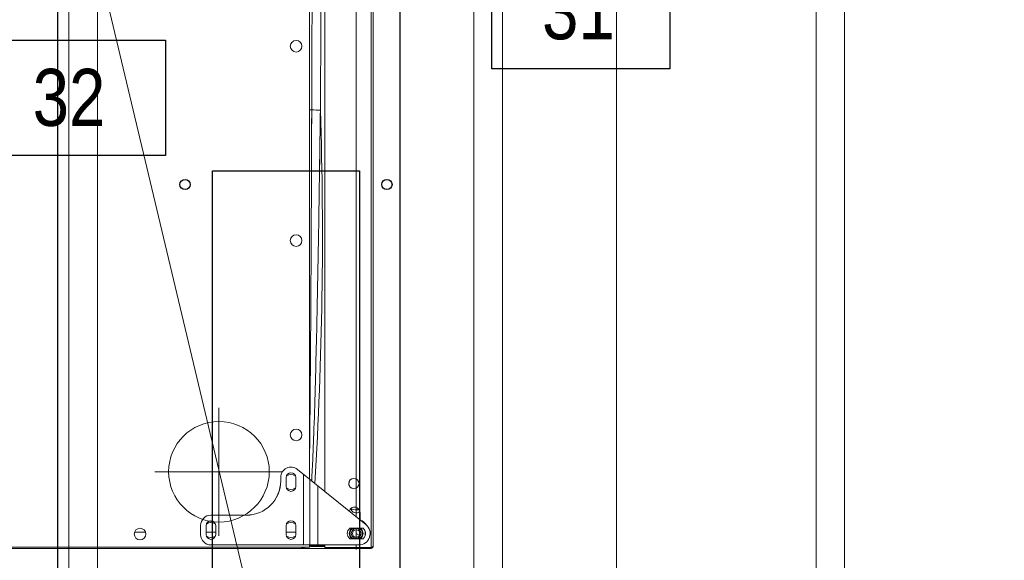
# Model space of a CAD drawing. Header units: millimetres. Extents: x -125266 to 274256, y -711690 to -301689.
# Tile 220 of 256: x -60643 to -59780, y -350043 to -349569. Entities that reach past the tile are written whole.
import ezdxf

# ---------------------------------------------------------------- set-up
doc = ezdxf.new("R2010")
doc.units = ezdxf.units.MM
for name, color, linetype, lineweight in [('ARCH', 7, 'Continuous', 0), ('Equipment', 8, 'Continuous', 0), ('HOOD', 6, 'Continuous', 0), ('Legend', 5, 'Continuous', 0), ('MEPTEK HVAC-Kitchen Exhaust Air Duct', 30, 'Continuous', 30), ('MEPTEK-TEXT1', 7, 'Continuous', 30)]:
    doc.layers.add(name, color=color, linetype=linetype, lineweight=lineweight)
for name, color, linetype in [('Equip Code', 1, 'Continuous'), ('Hoods', 2, 'Continuous'), ('Light Equipment', 8, 'Continuous'), ('Model_Top', 7, 'Continuous')]:
    doc.layers.add(name, color=color, linetype=linetype)
doc.styles.get("Standard").update_dxf_attribs({"font": 'ARIALN.TTF'})

# ---------------------------------------------------------------- blocks, each defined once
blk = doc.blocks.new('A$Cd2e81cef')
at = {"layer": 'Equipment', "lineweight": 0}
for p, q in [((846.1, 1288.14), (846.1, 573.25)), ((847, 1211.06), (847, 574.16)), ((832.97, 716.83), (832.97, 726.58)), ((779.84, 652.54), (779.84, 708.65)), ((834.97, 668.58), (826.95, 668.58)), ((817.93, 659.56), (817.93, 628.48)), ((826.95, 663.72), (834.97, 663.72)), ((832.97, 655.4), (832.97, 663.72)), ((843.99, 530), (843.99, 659.56)), ((779.84, 652.54), (723.73, 652.54)), ((779.84, 652.54), (835.95, 652.54)), ((779.84, 652.54), (779.84, 596.43)), ((834.97, 655.4), (826.95, 655.4)), ((787.86, 598.41), (784.85, 598.41)), ((784.85, 593.55), (792.87, 593.55)), ((826.95, 593.55), (834.97, 593.55)), ((832.97, 585.23), (832.97, 593.55)), ((777.83, 583.73), (826.16, 523.71)), ((843.99, 578.37), (782.15, 578.37)), ((792.87, 585.23), (784.85, 585.23)), ((834.97, 585.23), (826.95, 585.23)), ((786.27, 573.25), (0.9, 573.25)), ((843.99, 572.79), (786.64, 572.79)), ((846.1, 573.25), (843.99, 573.25)), ((843.99, 572.65), (844.49, 572.65)), ((843.99, 572.35), (845.33, 572.35)), ((844.49, 559.6), (844.49, 573.25)), ((844.49, 570.35), (845, 570.35)), ((844.52, 572.35), (844.53, 572.35)), ((845, 559.6), (845, 572.35)), ((845.33, 559.6), (845.33, 572.35)), ((847, 577.36), (846.1, 577.36)), ((847, 524.89), (847, 574.16)), ((843.99, 565.93), (792.17, 565.93)), ((797.27, 559.6), (302.55, 559.6)), ((846.16, 559.6), (843.99, 559.6)), ((846.16, 559.6), (846.16, 519.23)), ((847, 559.45), (847, 519.23)), ((788.28, 538.36), (791.53, 538.56)), ((829.41, 537.93), (829.41, 526.08)), ((829.56, 528.17), (829.56, 536.35)), ((838.38, 528.17), (838.38, 536.35)), ((838.53, 526.08), (838.53, 537.93)), ((819.28, 532.26), (301.71, 532.26)), ((822.11, 528.75), (815.93, 528.75)), ((838.53, 532.26), (829.41, 532.26)), ((833.97, 532.26), (835.5, 529.6)), ((847.99, 532.26), (843.99, 532.26)), ((302.55, 519.23), (846.16, 519.23)), ((847, 524.89), (846.16, 524.89)), ((845, 517.22), (303.72, 517.22))]:
    blk.add_line(p, q, dxfattribs=at)
blk.add_lwpolyline([(846.16, 522.11), (846.24, 522.24), (846.37, 522.45), (846.48, 522.67), (846.59, 522.9), (846.68, 523.13), (846.76, 523.37), (846.83, 523.61), (846.89, 523.85), (846.94, 524.09), (846.97, 524.34), (846.98, 524.48)], dxfattribs=at)
for centre, radius in [((834.47, 721.7), 5.1), ((779.84, 652.54), 44.1), ((406.76, 584.88), 5.1), ((577.16, 584.88), 5.1), ((747.57, 584.88), 5.1), ((790.17, 534.26), 4.52), ((833.97, 532.26), 4.26), ((833.97, 532.26), 3.26)]:
    blk.add_circle(centre, radius, dxfattribs=at)
for centre, radius, start, end in [((826.95, 659.56), 9.02, 90, 180), ((834.97, 659.56), 9.02, 0, 90), ((826.95, 659.56), 4.16, 90, 270), ((830.96, 659.56), 6.52, 143.50731, 216.49269), ((834.97, 659.56), 4.16, 270, 90), ((830.96, 659.56), 6.52, 323.50731, 36.49269), ((787.86, 628.48), 30.07, 270, 0), ((784.85, 589.39), 9.02, 90, 218.84567), ((784.85, 589.39), 4.16, 90, 270), ((788.86, 589.39), 6.52, 143.50731, 216.49269), ((792.87, 589.39), 4.16, 270, 90), ((788.86, 589.39), 6.52, 323.50731, 36.49269), ((826.95, 589.39), 4.16, 90, 270), ((830.96, 589.39), 6.52, 143.50731, 216.49269), ((834.97, 589.39), 4.16, 270, 90), ((830.96, 589.39), 6.52, 323.50731, 36.49269), ((841.99, 577.36), 5.01, 0, 34.91212), ((121.51, 575.9), 341.19, 359.21585, 359.55511), ((3436.1, 602.59), 2973.61, 180.60423, 180.75082), ((316.65, 19607.48), 19044.41, 270.024437, 270.439563), ((574.11, 4008.72), 3446.89, 268.14865, 273.59118), ((815.93, 533.76), 5.01, 109.36843, 270), ((810.91, 532.26), 5.01, 318.14447, 75.18472), ((833.97, 534.01), 6.01, 40.68251, 139.31749), ((833.97, 532.26), 6.01, 42.83343, 137.16657), ((833.97, 532.26), 5.51, 36.8699, 143.1301), ((518.93, 533.82), 294.46, 359.15266, 359.40219), ((832.27, 532.26), 10.63, 201.03056, 234.66574), ((833.97, 530), 10.02, 218.84567, 0), ((833.97, 532.26), 5.51, 216.8699, 323.1301), ((833.97, 532.26), 6.01, 222.83343, 317.16657), ((833.97, 530), 6.01, 220.68251, 319.31749), ((833.97, 532.26), 7.97, 245.49323, 294.50846), ((845, 519.23), 2, 270, 0), ((841.98, 524.89), 5.02, 355.37296, 359.99867)]:
    blk.add_arc(centre, radius, start, end, dxfattribs=at)
for points, start_tangent, end_tangent in [([(462.66, 571.23), (321.45, 570.73)], (-0.999994, -0.003445), (-0.999992, -0.003926)), ([(776.85, 573.25), (737.58, 572.78), (698.31, 572.44), (619.76, 571.92), (541.21, 571.54), (462.66, 571.23)], (-0.999889, -0.014897), (-0.999994, -0.003445)), ([(787.86, 571.27), (767.56, 570.24), (747.25, 569.43), (706.62, 568.14), (665.98, 567.11), (625.34, 566.23), (544.05, 564.79), (462.75, 563.63)], (-0.998205, -0.059897), (-0.999915, -0.013048)), ([(844.49, 572.65), (844.5, 572.45), (844.52, 572.35)], (0, -1), (0.927228, -0.374497)), ([(843.99, 565.33), (844.21, 565.33), (844.37, 565.33), (844.42, 565.33), (844.46, 565.33), (844.49, 565.33)], (0.999998, -0.002192), (0.000051, -1)), ([(812.27, 537.08), (812.74, 535.52), (813.37, 530.74)], (0.322364, -0.946616), (-0.010515, -0.999945)), ([(811.83, 530.88), (812.17, 530.82), (813.37, 530.74)], (0.981182, -0.193086), (0.99999, -0.004384)), ([(846.16, 519.23), (845.58, 517.81), (845.29, 517.37), (845, 517.22)], (-0.346372, -0.938097), (-1, 0)), ([(846.16, 522.11), (846.98, 524.48)], (0.554482, 0.832196), (0.080682, 0.99674))]:
    blk.add_spline(points, degree=3, dxfattribs=dict(at, start_tangent=start_tangent, end_tangent=end_tangent))
blk = doc.blocks.new('ARCH')
at = {"layer": 'Legend', "ltscale": 15}
h = blk.add_hatch(dxfattribs=at)
h.set_pattern_fill('SACNCR', color=8, scale=25, style=0)
h.paths.add_polyline_path([(-61250.09, -341786.99), (-61250.09, -342091.08), (-61250.08, -342091.08), (-61250.09, -342141.08), (-61250.09, -344307.94), (-61181.18, -344307.94), (-61181.18, -344307.92), (-61169.15, -344307.92), (-60630.75, -344307.94), (-60630.8, -344919.99), (-60630.8, -344932.02), (-61250.09, -344932.02), (-61250.09, -351457.05), (-61395.17, -351457.05), (-61395.17, -351557.05), (-60383.16, -351557.05), (-60383.16, -352683.7), (-61393.16, -352683.7), (-61393.18, -352783.7), (-60283.16, -352783.7), (-60283.16, -351457.05), (-61150.09, -351457.05), (-61150.09, -346631.99), (-57589.32, -346631.99), (-57474.44, -346517.11), (-57545.15, -346446.4), (-57630.74, -346531.99), (-57700.74, -346531.99), (-57700.74, -346581.99), (-58200.74, -346581.99), (-58200.74, -346531.99), (-58300.74, -346531.99), (-58300.74, -346581.99), (-58800.74, -346581.99), (-58800.74, -346531.99), (-58980.8, -346531.99), (-58980.8, -346426.03), (-59030.8, -346426.03), (-59030.8, -346026.03), (-58980.8, -346026.03), (-58980.8, -345956.03), (-59080.8, -345956.03), (-59080.8, -346531.99), (-61150.09, -346531.99), (-61150.09, -345032.02), (-60530.8, -345032.02), (-60530.8, -344606.99), (-59080.8, -344606.99), (-59080.8, -345032.03), (-58980.8, -345032.03), (-58980.8, -344506.99), (-60530.8, -344506.99), (-60530.8, -344207.94), (-61150.09, -344207.94), (-61150.09, -341886.99), (-56700.09, -341886.99), (-56700.09, -344932.03), (-58020.8, -344932.03), (-58020.8, -345032.03), (-56700.09, -345032.03), (-56700.09, -345601.34), (-56785.72, -345686.97), (-56715.01, -345757.68), (-56600.09, -345642.76), (-56600.09, -341886.99), (-51541.43, -341886.99), (-51541.43, -345439.41, 0.002965), (-51441.43, -345409.73), (-51441.43, -341886.99), (-47645.93, -341886.99), (-47645.93, -344723.18), (-47445.93, -344723.18), (-47445.93, -344623.18), (-47545.93, -344623.18), (-47545.93, -341886.99), (-45935.93, -341886.99), (-45935.93, -344623.18), (-46521.93, -344623.18), (-46521.93, -344723.18), (-45835.93, -344723.18), (-45835.93, -341786.99), (-45958.88, -341786.99), (-45958.88, -341787.86), (-46008.88, -341787.86)])
h = blk.add_hatch(dxfattribs=at)
h.set_pattern_fill('SACNCR', color=8, scale=25, style=0)
h.paths.add_polyline_path([(-61250.09, -341786.99), (-61250.09, -342091.08), (-61250.08, -342091.08), (-61250.09, -342141.08), (-61250.09, -344307.94), (-61181.18, -344307.94), (-61181.18, -344307.92), (-61169.15, -344307.92), (-60630.75, -344307.94), (-60630.8, -344919.99), (-60630.8, -344932.02), (-61250.09, -344932.02), (-61250.09, -351457.05), (-61395.17, -351457.05), (-61395.17, -351557.05), (-60383.16, -351557.05), (-60383.16, -352683.7), (-61393.16, -352683.7), (-61393.18, -352783.7), (-60283.16, -352783.7), (-60283.16, -351457.05), (-61150.09, -351457.05), (-61150.09, -346631.99), (-57589.32, -346631.99), (-57474.44, -346517.11), (-57545.15, -346446.4), (-57630.74, -346531.99), (-57700.74, -346531.99), (-57700.74, -346581.99), (-58200.74, -346581.99), (-58200.74, -346531.99), (-58300.74, -346531.99), (-58300.74, -346581.99), (-58800.74, -346581.99), (-58800.74, -346531.99), (-58980.8, -346531.99), (-58980.8, -346426.03), (-59030.8, -346426.03), (-59030.8, -346026.03), (-58980.8, -346026.03), (-58980.8, -345956.03), (-59080.8, -345956.03), (-59080.8, -346531.99), (-61150.09, -346531.99), (-61150.09, -345032.02), (-60530.8, -345032.02), (-60530.8, -344606.99), (-59080.8, -344606.99), (-59080.8, -345032.03), (-58980.8, -345032.03), (-58980.8, -344506.99), (-60530.8, -344506.99), (-60530.8, -344207.94), (-61150.09, -344207.94), (-61150.09, -341886.99), (-56700.09, -341886.99), (-56700.09, -344932.03), (-58020.8, -344932.03), (-58020.8, -345032.03), (-56700.09, -345032.03), (-56700.09, -345601.34), (-56785.72, -345686.97), (-56715.01, -345757.68), (-56600.09, -345642.76), (-56600.09, -341886.99), (-51541.43, -341886.99), (-51541.43, -345439.41, 0.002965), (-51441.43, -345409.73), (-51441.43, -341886.99), (-47645.93, -341886.99), (-47645.93, -344723.18), (-47445.93, -344723.18), (-47445.93, -344623.18), (-47545.93, -344623.18), (-47545.93, -341886.99), (-45935.93, -341886.99), (-45935.93, -344623.18), (-46521.93, -344623.18), (-46521.93, -344723.18), (-45835.93, -344723.18), (-45835.93, -341786.99), (-45958.88, -341786.99), (-45958.88, -341787.86), (-46008.88, -341787.86)])
at = {"layer": 'Legend'}
h = blk.add_hatch(dxfattribs=at)
h.set_pattern_fill('STARS', color=8, scale=10)
h.set_pattern_definition([(0, (0, 0), (0, 54.9926), [31.75, -31.75]), (60, (0, 0), (-47.624989, 27.4963), [31.75, -31.75]), (120, (15.875, 27.496), (-47.624989, -27.4963), [31.75, -31.75])])
edge = h.paths.add_edge_path()
edge.add_arc((-54302.69, -350408.01), 3690.31, 160.83628, 191.66269, ccw=False)
edge.add_arc((-60350.34, -348256.16), 2729, 339.84206, 374.08484)
edge.add_line((-57703.38, -347592.03), (-57806.6, -347592.03))
edge.add_arc((-60350.34, -348256.16), 2629, -20.17654, 14.63232, ccw=False)
edge.add_arc((-54302.69, -350408.01), 3790.31, 160.82296, 191.12402)
edge.add_arc((-59222.42, -351398.78), 1228.35, -57.4503, 12.19558, ccw=False)
edge.add_line((-58561.53, -352434.18), (-60283.16, -352434.18))
edge.add_line((-60283.16, -352434.18), (-60283.16, -352534.18))
edge.add_line((-60283.16, -352534.18), (-58536.27, -352534.18))
edge.add_arc((-59548.39, -350742.81), 2057.53, 299.4663, 300.80752)
edge.add_arc((-59222.42, -351398.78), 1328.35, 303.22283, 370.61839)
h = blk.add_hatch(dxfattribs=at)
h.set_pattern_fill('STARS', color=8, scale=10)
h.set_pattern_definition([(0, (0, 0), (0, 54.9926), [31.75, -31.75]), (60, (0, 0), (-47.624989, 27.4963), [31.75, -31.75]), (120, (15.875, 27.496), (-47.624989, -27.4963), [31.75, -31.75])])
h.paths.add_polyline_path([(-57916.81, -351154, -0.135323), (-57788.5, -349196.6, 0.150534), (-57703.38, -347592.03), (-57806.6, -347592.03, -0.153061), (-57882.67, -349162.94, 0.132989), (-58021.79, -351139.29, -0.313601), (-58561.53, -352434.18), (-60253.16, -352434.18), (-60253.16, -352534.18), (-58536.27, -352534.18, 0.005852), (-58494.62, -352510, 0.302849)])
at = {"layer": 'Equip Code'}
for points in [[(-60229.49, -349611.63), (-60229.49, -349510.54), (-60073.35, -349510.54), (-60073.35, -349611.63)], [(-60671.44, -349687.58), (-60671.44, -349586.49), (-60515.3, -349586.49), (-60515.3, -349687.58)]]:
    blk.add_lwpolyline(points, close=True, dxfattribs=at)
at = {"layer": 'HOOD'}
blk.add_line((-61120.09, -347227.05), (-60120.09, -351427.05), dxfattribs=at)
for points in [[(-61120.09, -347227.05), (-61120.09, -351427.05), (-60120.09, -351427.05), (-60120.09, -347227.05)], [(-60120.09, -351427.05), (-59920.09, -351427.05), (-59920.09, -347227.05), (-60120.09, -347227.05)]]:
    blk.add_lwpolyline(points, close=True, dxfattribs=at)
at = {"layer": 'Light Equipment', "lineweight": 0}
for p, q in [((-61120.09, -347227.05), (-60120.09, -351427.05)), ((-60389.3, -349971.32), (-60389.3, -349185.96)), ((-60375.64, -349982.32), (-60375.64, -349487.61)), ((-60348.3, -350004.34), (-60348.3, -349486.77)), ((-60335.27, -349487.61), (-60335.27, -350031.21)), ((-60333.27, -350030.05), (-60333.27, -349488.77)), ((-60468.58, -349964.9), (-60468.58, -349908.79)), ((-60399.78, -349962.88), (-60339.76, -350011.22)), ((-60468.58, -349964.9), (-60524.69, -349964.9)), ((-60468.58, -349964.9), (-60468.58, -350021)), ((-60468.58, -349964.9), (-60412.48, -349964.9)), ((-60414.46, -349972.92), (-60414.46, -349969.91)), ((-60409.6, -349969.91), (-60409.6, -349977.93)), ((-60401.28, -349977.93), (-60401.28, -349969.91)), ((-60394.41, -350029.05), (-60394.41, -349967.2)), ((-60388.83, -350029.05), (-60388.83, -349971.7)), ((-60381.97, -350029.05), (-60381.97, -349977.22)), ((-60354.4, -349973.33), (-60354.6, -349976.59)), ((-60475.6, -350002.99), (-60444.53, -350002.99)), ((-60344.79, -350007.16), (-60344.79, -350000.98)), ((-60484.62, -350020.03), (-60484.62, -350012.01)), ((-60479.76, -350012.01), (-60479.76, -350020.03)), ((-60471.44, -350020.03), (-60471.44, -350012.01)), ((-60409.6, -350012.01), (-60409.6, -350020.03)), ((-60401.28, -350020.03), (-60401.28, -350012.01)), ((-60353.98, -350014.46), (-60342.13, -350014.46)), ((-60344.21, -350014.61), (-60352.39, -350014.61)), ((-60348.3, -350023.58), (-60348.3, -350014.46)), ((-60532.87, -350018.02), (-60542.62, -350018.02)), ((-60471.44, -350018.02), (-60479.76, -350018.02)), ((-60401.28, -350018.02), (-60409.6, -350018.02)), ((-60342.13, -350023.58), (-60353.98, -350023.58)), ((-60344.21, -350023.43), (-60352.39, -350023.43)), ((-60348.3, -350019.02), (-60345.64, -350020.56)), ((-61104.19, -350031.15), (-60389.3, -350031.15)), ((-61027.1, -350032.05), (-60390.2, -350032.05)), ((-60346.05, -350029.05), (-60475.6, -350029.05)), ((-60393.41, -350032.05), (-60393.41, -350031.15)), ((-60340.93, -350032.05), (-60390.2, -350032.05)), ((-60389.3, -350031.15), (-60389.3, -350029.05)), ((-60375.64, -350029.55), (-60389.3, -350029.55)), ((-60388.7, -350029.05), (-60388.7, -350029.55)), ((-60388.4, -350029.05), (-60388.4, -350030.38)), ((-60388.4, -350029.58), (-60388.4, -350029.59)), ((-60375.64, -350030.05), (-60388.4, -350030.05)), ((-60375.64, -350030.38), (-60388.4, -350030.38)), ((-60386.39, -350029.55), (-60386.39, -350030.05)), ((-60375.64, -350031.21), (-60375.64, -350029.05)), ((-60375.64, -350031.21), (-60335.27, -350031.21)), ((-60375.49, -350032.05), (-60335.27, -350032.05)), ((-60348.3, -350033.05), (-60348.3, -350029.05)), ((-60340.93, -350032.05), (-60340.93, -350031.21))]:
    blk.add_line(p, q, dxfattribs=at)
for points in [[(-61120.09, -347227.05), (-61120.09, -351427.05), (-60120.09, -351427.05), (-60120.09, -347227.05)], [(-60120.09, -351427.05), (-59920.09, -351427.05), (-59920.09, -347227.05), (-60120.09, -347227.05)], [(-60229.49, -349611.63), (-60229.49, -349510.54), (-60073.35, -349510.54), (-60073.35, -349611.63)], [(-60671.44, -349687.58), (-60671.44, -349586.49), (-60515.3, -349586.49), (-60515.3, -349687.58)]]:
    blk.add_lwpolyline(points, close=True, dxfattribs=at)
blk.add_lwpolyline([(-60338.15, -350031.21), (-60338.28, -350031.3), (-60338.5, -350031.42), (-60338.72, -350031.54), (-60338.94, -350031.64), (-60339.17, -350031.74), (-60339.41, -350031.82), (-60339.65, -350031.89), (-60339.89, -350031.95), (-60340.14, -350031.99), (-60340.38, -350032.02), (-60340.53, -350032.04)], dxfattribs=at)
for centre, radius in [((-60400.93, -349591.82), 5.1), ((-60400.93, -349762.22), 5.1), ((-60468.58, -349964.9), 44.1), ((-60400.93, -349932.62), 5.1), ((-60350.31, -349975.22), 4.52), ((-60537.75, -350019.53), 5.1), ((-60348.3, -350019.02), 4.26), ((-60348.3, -350019.02), 3.26)]:
    blk.add_circle(centre, radius, dxfattribs=at)
for centre, radius, start, end in [((-79423.52, -349501.7), 19044.41, 359.560437, 359.975563), ((-60391.95, -349306.56), 341.19, 270.44489, 270.78415), ((-60418.64, -352621.16), 2973.61, 89.24918, 89.39577), ((-63824.76, -349759.16), 3446.89, 356.40882, 1.85135), ((-60405.44, -349969.91), 9.02, 51.15433, 180), ((-60444.53, -349972.92), 30.07, 270, 0), ((-60405.44, -349969.91), 4.16, 0, 180), ((-60405.44, -349973.92), 6.52, 53.50731, 126.49269), ((-60405.44, -349977.93), 4.16, 180, 0), ((-60405.44, -349973.92), 6.52, 233.50731, 306.49269), ((-60349.8, -350000.98), 5.01, 0, 160.63157), ((-60348.3, -349995.97), 5.01, 194.81528, 311.85553), ((-60349.86, -349703.99), 294.46, 270.59781, 270.84734), ((-60475.6, -350012.01), 9.02, 90, 180), ((-60475.6, -350012.01), 4.16, 0, 180), ((-60405.44, -350012.01), 4.16, 0, 180), ((-60348.3, -350017.32), 10.63, 35.33426, 68.96944), ((-60475.6, -350016.02), 6.52, 53.50731, 126.49269), ((-60405.44, -350016.02), 6.52, 53.50731, 126.49269), ((-60350.06, -350019.02), 6.01, 130.68251, 229.31749), ((-60348.3, -350019.02), 6.01, 132.83343, 227.16657), ((-60348.3, -350019.02), 5.51, 126.8699, 233.1301), ((-60346.05, -350019.02), 10.02, 270, 51.15433), ((-60348.3, -350019.02), 5.51, 306.8699, 53.1301), ((-60348.3, -350019.02), 6.01, 312.83343, 47.16657), ((-60346.05, -350019.02), 6.01, 310.68251, 49.31749), ((-60348.3, -350019.02), 7.97, 335.49154, 24.50677), ((-60475.6, -350020.03), 9.02, 180, 270), ((-60475.6, -350020.03), 4.16, 180, 0), ((-60475.6, -350016.02), 6.52, 233.50731, 306.49269), ((-60405.44, -350020.03), 4.16, 180, 0), ((-60405.44, -350016.02), 6.52, 233.50731, 306.49269), ((-60393.41, -350027.04), 5.01, 235.08788, 270), ((-60340.93, -350027.04), 5.02, 270.00133, 274.62704), ((-60335.27, -350030.05), 2, 270, 0)]:
    blk.add_arc(centre, radius, start, end, dxfattribs=at)
for points, start_tangent, end_tangent in [([(-60387.28, -349647.72), (-60386.78, -349506.5)], (0.003445, 0.999994), (0.003926, 0.999992)), ([(-60389.3, -349961.91), (-60388.83, -349922.63), (-60388.48, -349883.36), (-60387.96, -349804.81), (-60387.58, -349726.27), (-60387.28, -349647.72)], (0.014897, 0.999889), (0.003445, 0.999994)), ([(-60387.32, -349972.91), (-60386.28, -349952.62), (-60385.47, -349932.31), (-60384.18, -349891.67), (-60383.15, -349851.04), (-60382.28, -349810.39), (-60380.84, -349729.1), (-60379.67, -349647.81)], (0.059897, 0.998205), (0.013048, 0.999915)), ([(-60353.13, -349997.32), (-60351.57, -349997.8), (-60346.79, -349998.43)], (0.946616, -0.322364), (0.999945, 0.010515)), ([(-60346.92, -349996.88), (-60346.87, -349997.23), (-60346.79, -349998.43)], (0.193086, -0.981182), (0.004384, -0.99999)), ([(-60388.7, -350029.55), (-60388.49, -350029.55), (-60388.4, -350029.58)], (1, 0), (0.374497, -0.927228)), ([(-60381.37, -350029.05), (-60381.37, -350029.26), (-60381.37, -350029.42), (-60381.37, -350029.48), (-60381.37, -350029.52), (-60381.37, -350029.55)], (0.002192, -0.999998), (1, -0.000051)), ([(-60338.15, -350031.21), (-60340.53, -350032.04)], (-0.832196, -0.554482), (-0.99674, -0.080682)), ([(-60335.27, -350031.21), (-60333.85, -350030.63), (-60333.42, -350030.34), (-60333.27, -350030.05)], (0.938097, 0.346372), (0, 1))]:
    blk.add_spline(points, degree=3, dxfattribs=dict(at, start_tangent=start_tangent, end_tangent=end_tangent))
at = {"layer": 'Equipment', "lineweight": 0, "xscale": -1, "rotation": 90}
blk.add_blockref('A$Cd2e81cef', (-59816.04, -349185.05), dxfattribs=at)
at = {"layer": 'Equip Code', "lineweight": 0}
for s, p in [('31', (-60185.32, -349585.75)), ('32', (-60631.84, -349661.69))]:
    blk.add_text(s, height=50, dxfattribs=at).set_placement(p)
at = {"layer": 'Light Equipment', "lineweight": 0}
for s, p in [('31', (-60185.32, -349585.75)), ('32', (-60631.84, -349661.69))]:
    blk.add_text(s, height=50, dxfattribs=at).set_placement(p)
blk = doc.blocks.new('*U1539')
at = {"layer": 'Model_Top', "color": 7}
for p, q in [((-627, 64.5), (627, 64.5)), ((627, 64.5), (627, -64.5)), ((627, -64.5), (-627, -64.5))]:
    blk.add_line(p, q, dxfattribs=at)
for centre in [(615, 88.5), (615, -88.5)]:
    blk.add_circle(centre, 4.5, dxfattribs=at)
blk = doc.blocks.new('A$C8f9b76a3')
at = {"layer": 'HOOD', "lineweight": 0}
for p, q in [((90, 680), (4110, 680)), ((90, 655), (4110, 655)), ((4110, 325), (90, 325)), ((4110, 300), (90, 300)), ((4110, 25), (90, 25)), ((4200, 0), (0, 0))]:
    blk.add_line(p, q, dxfattribs=at)
at = {"layer": 'Hoods', "color": 7}
blk.add_blockref('*U1539', (1068.97, 489.74), dxfattribs=at)

msp = doc.modelspace()

# ---------------------------------------------------------------- linework, layer by layer
at = {"layer": 'MEPTEK HVAC-Kitchen Exhaust Air Duct'}
for p, q in [((-60310.09, -346903.81), (-60310.09, -350822.05)), ((-60610.09, -347687.05), (-60610.09, -350822.05))]:
    msp.add_line(p, q, dxfattribs=at)

# ---------------------------------------------------------------- block references
at = {"layer": 'ARCH'}
msp.add_blockref('ARCH', (0, 0), dxfattribs=at)
at = {"layer": 'HOOD', "lineweight": 0, "rotation": 90}
msp.add_blockref('A$C8f9b76a3', (-59920.09, -351397.05), dxfattribs=at)

# ---------------------------------------------------------------- texts
at = {"layer": 'MEPTEK-TEXT1', "char_height": 350, "attachment_point": 1}
for s, insert, width in [('{\\fCalibri|b0|i0|c0|p34;\\H1.28571x;\\C1;GENERAL GUIDELINES-HVAC :\\P\\fArial Narrow|b0|i0|c0|p34;\\H0.88889x;\\C256;\\P\\fCalibri|b0|i0|c0|p34;\\C4;DUCTING :\\H0.875x;\\P\\pi-1050,l1050,t1050;\\C256;1.^IDUCTING SHALL BE IN ACCORDANCE WITH IS 655, GALVANIZED IRON SHEET TO BE USED FOR ALL DUCTING WORKS. THERMAL INSULATION ON DUCTS SHALL BE 19 MM THICK. CLOSED CELL CLASS “O” BS 476 PART 6-7 FM APPROVED NITRILE RUBBER ELASTOMERIC INSULATION THERMAL CONDUCTIVITY 0.033 WATTS PER METER-KELVIN (W/(M.K)) AT 0°C FOR AIR CONDITIONING DUCTING. \\P2.^ITHERMAL INSULATION ON KITCHEN EXHAUST DUCTING SHALL BE 80 MM THICK ALUMINUM FOIL FACED RESIN BONDED FIBRE GLASS WOOL OF DENSITY NOT LESS THAN 48 KG/M3.\\P3.^ITHERMAL INSULATION ON FRESH AIR, SUPPLY AIR AND RETURN AIR SHALL BE 19MM THICK CLOSED CELL ANTI-MICROBIAL CLASS “O” BS 476 AND PART 6 & 7 FM APPROVED NITRILE RUBBER ELASTOMERIC INSULATION THERMAL CONDUCTIVITY 0.033 WATTS PER METER-KELVIN (W/ (M\\fArial|b0|i0|c0|p34;.\\fCalibri|b0|i0|c0|p34;K)) AT 0°C.\\P4.^IAPPROPRIATE NUMBER OF TRAP DOORS SHALL BE PROVIDED IN KITCHEN EXHAUST DUCTING FOR OIL/GREASE CLEANING PURPOSE.\\P5.^IDUCTING INSTALLATION WITH RESPECT TO FRESH AIR INTAKE, KITCHEN EXHAUST OUT FROM LOCATION UP TO LOUVERS AT FAÇADE SHALL BE IN THE SCOPE OF CONCESSIONER INCLUDING AIR WASHER, EXHAUST FAN SECTION DRY SCRUBBER ETC.\\P6.^IEACH AND EVERY KITCHEN EXHAUST HOOD SHOULD BE EQUIPPED WITH UL LISTED, WET CHEMICAL BASED, MECHANICALLY OPERATED, AUTOMATIC FIRE SUPPRESSION SYSTEM. SEPARATE DRAWING TO BE SUBMITTED FOR HOOD SUPPRESSION SYSTEM.\\P7.^ISUPPORTING OF DUCTING TO BE DONE WITH USING ANGLE 50X 50 X 5MM AND TIE ROD OF SIZE MINIMUM 10 MM DIA/ AS PER DUCT SIZE.\\P8.^IPOST COMPLETION OF ONSITE WORK, CONCESSIONAIRE HAS TO SHARE TESTING AND COMMISSIONING REPORT WITH DIAL.\\P9.^IINTEGRATION WITH FIRE ALARM SYSTEM, SO THAT AHU GET SWITCHED OFF IN CASE OF ANY FIRE INCIDENT.\\P10.^IFOR EQUIPMENT PLACEMENT STRUCTURAL DETAILS TO BE APPROVED BY STRUCTURAL CONSULTANT AND SAME TO BE SHARE WITH DIAL.\\P11.^ITRAP DOOR WITH PROPER ACCESS TO BE PROVIDED FOR FILTER AND COPPER COIL CLEANING.\\P12.^IKITCHEN VENTILATION SHALL COMPLY TO NFPA 96 GUIDELINE.}', (-102876.11, -301696.9), 28043.4288), ('{\\fCalibri|b0|i0|c0|p34;\\H1.28571x;\\C1;CHILLED WATER PIPING:-\\H0.77778x;\\P\\pi-1050,l1050,t1050;\\C256;1.^ICHILLED WATER PIPING SHALL BE CONFIRMING TO IS:1239 PART I CLASS ‘C’ HEAVY AND FITTING SHALL BE CONFORMING TO ASTM A-105,3000LBS SOCKET WELD END (UP TO 50MM) & 1S:1239 PART-II HEAVY/ASTM A-234 WPB, GR.B BUTT WELD FITTING ( ABOVE 50NB PIPE SIZE)\\P2.^IPIPING CONNECTION SHOULD BE SOCKET WELDED UP TO 50NB SIZE AND SHALL BE BUTT WELD ABOVE 50NB PIPE SIZE. PIPE FLANGES SHOULD BE CONFIRMING TO ASTM A-105 # 150 SORF AND FLANGE DIMENSION SHOULD BE IN ACCORDANCE WITH ASME/ANSI B 16.5 (150 SORF), FITTING TO FITTING WELDING IS NOT ALLOWED. NOZZLE CONNECTIONS/THREDOLETS/WELDOLETS ARE NOT ALLOWED BY PUNCTURING THE PIPE. ONLY EQUAL/UNEQUAL TEE’S SHALL BE USED FOR BRANCH CONNECTION FROM HEADER. SOCKET WELD END TEE SHOULD BE USED FOR BRANCH CONNECTION (UP-TO -50NB PIPE SIZE) W.R.T TO PRESSURE GAUGE/TEMPERATURE GAUGE/AIR VENT/DRAIN POINT ETC.\\P3.^IPOST INSTALLATION CLEARANCE BY DIAL, CHW PIPING SHALL BE TESTED @15KGF/CM2 HYDROSTATICS PRESSURE FOR 24HRS HOLD TIME AND TESTING SHOULD BE WITNESSED TO DIAL TEAM.\\P4.^ITHERMAL INSULATION ON CHW AND CONDENSATE DRAIN PIPING LINE SHALL BE 25MM THICK. CLOSED CELL ANTI-MICROBIAL CLASS “O” BS 476 AND PART 6 & 7 FM APPROVED NITRILE RUBBER ELASTOMERIC INSULATION THERMAL CONDUCTIVITY 0.033 WATTS PER METER-KELVIN (W/ (M\\fArial|b0|i0|c0|p34;⋅\\fCalibri|b0|i0|c0|p34;K)) AT 0°C.\\P5.^ICONDENSATE DRAIN PIPING SHALL BE COMPLYING TO IS 4985 CLASS 3 UPVC PIPE. SOLVENT CEMENT COMPLYING WITH ASTM D2564 SHALL BE USED FOR JOINTS.\\P6.^IFOR CEILING SUSPENDED CHILLED WATER PIPE:  PIPE SHOULD BE HANGED WITH TIE ROD OF SIZE MINIMUM 10 MM DIA.}', (-102709.02, -319968), 24849.3539)]:
    msp.add_mtext(s, dxfattribs=dict(at, insert=insert, width=width))

doc.saveas('drawing.dxf')
